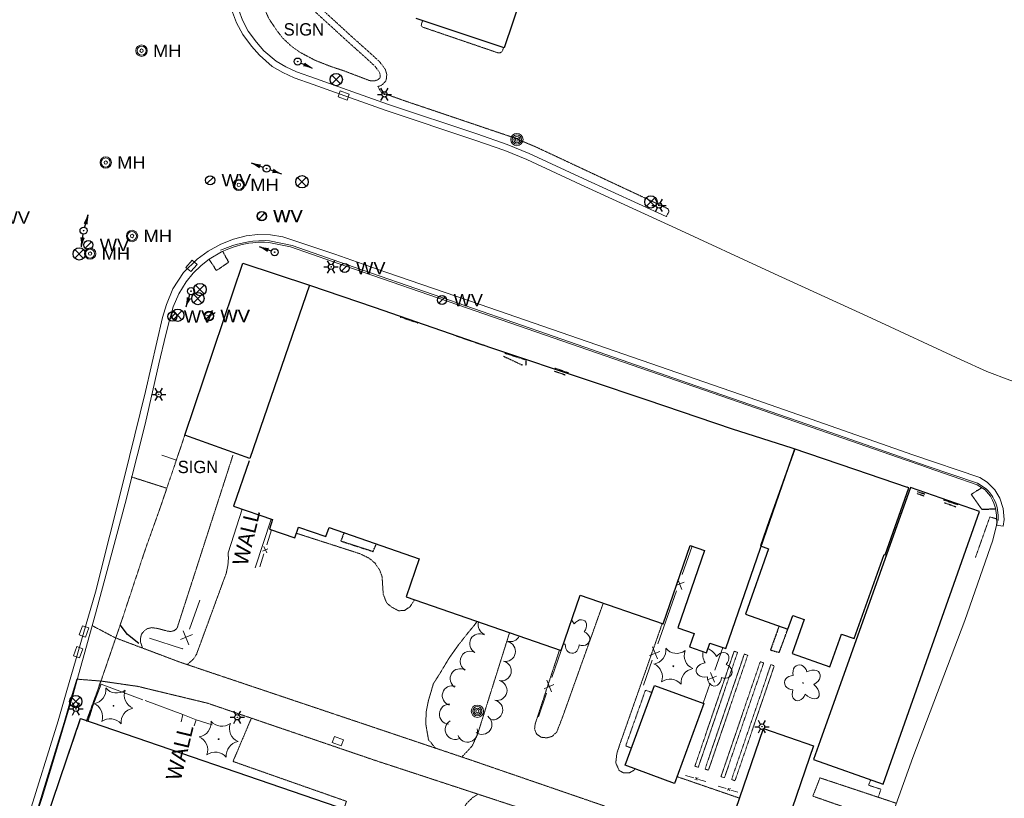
# Model space of a CAD drawing. Extents: x 386588 to 390135, y 96998 to 113606.
# Tile 21 of 92: x 387758 to 388141, y 98846 to 99149. Entities that reach past the tile are written whole.
import ezdxf
from ezdxf.enums import TextEntityAlignment as Align

# ---------------------------------------------------------------- set-up
doc = ezdxf.new("R2010")
doc.units = 0
doc.header["$MEASUREMENT"] = 0
for name, pattern in [('Wisdot1', [0.0625, 0.03125, -0.03125]), ('Wisdot3', [0.1875, 0.125, -0.0625]), ('Wisdot5', [0.1, 0.05, -0.05])]:
    doc.linetypes.add(name, pattern=pattern)
for name, color, linetype, lineweight in [('E_BLD', 241, 'Continuous', 25), ('E_BLD_HvyDash', 241, 'Wisdot3', 25), ('E_BLD_Steps', 30, 'Wisdot1', 25), ('E_DRN', 40, 'Continuous', 15), ('E_DWY', 2, 'Wisdot3', 15), ('E_LAND_Vegetation', 3, 'Continuous', 15), ('E_LTG', 21, 'Continuous', 25), ('E_MISCPROP', 30, 'Continuous', 15), ('E_MISCPROP_HvyDash', 241, 'Wisdot3', 25), ('E_MISCPROP_Planter', 3, 'Continuous', 15), ('E_MISCPROP_Railing', 30, 'Continuous', 15), ('E_PATH_Sidewalk', 2, 'Wisdot5', 15), ('E_RDWY_AsphConc', 200, 'Continuous', 25), ('E_RDWY_C_and_G', 21, 'Continuous', 25), ('E_SGN', 21, 'Continuous', 15), ('E_SIG', 5, 'Continuous', 30), ('E_UTL_MH', 30, 'Continuous', 15), ('E_UTL_W', 5, 'Continuous', 25), ('E_WAL', 40, 'Continuous', 25)]:
    doc.layers.add(name, color=color, linetype=linetype, lineweight=lineweight)
doc.layers.add('P2S1_Complete', color=7, linetype='Continuous', lineweight=15, transparency=0.9)
doc.styles.add('Style-dot_font5', font='dot_font5.shx')

# ---------------------------------------------------------------- blocks, each defined once
blk = doc.blocks.new('CULV')
at = {"layer": 'E_DRN'}
blk.add_arc((0, 6.15), 6.15, 216.8699, 323.1301, dxfattribs=at)
blk = doc.blocks.new('INLET')
at = {"layer": 'E_DRN', "flags": 128}
blk.add_lwpolyline([(-7.5, 10), (7.5, 10), (7.5, 0), (-7.5, 0)], close=True, dxfattribs=at)
blk = doc.blocks.new('LPOL')
at = {"layer": 'E_LTG'}
for p, q in [((-4, 0), (-1.5, 0)), ((-0.75, 1.3), (-2, 3.46)), ((0.75, 1.3), (2, 3.46)), ((1.5, 0), (4, 0)), ((-2, -3.46), (-0.75, -1.3)), ((2, -3.46), (0.75, -1.3))]:
    blk.add_line(p, q, dxfattribs=at)
for radius in [1.5, 1.5, 1.5, 0.125]:
    blk.add_circle((0, 0), radius, dxfattribs=at)
blk = doc.blocks.new('MH')
at = {"layer": 'E_UTL_MH'}
for radius in [5, 4, 1.5]:
    blk.add_circle((0, 0), radius, dxfattribs=at)
at = {"layer": 'E_UTL_MH', "style": 'Style-dot_font5', "width": 1.111111}
blk.add_text('MH', height=10.8, dxfattribs=at).set_placement((10, 0), align=Align.MIDDLE_LEFT)
blk = doc.blocks.new('PBX')
at = {"layer": 'E_SIG'}
for p, q in [((4.9, 5.1), (-5.1, -5.1)), ((-5.1, 5), (5, -5.2))]:
    blk.add_line(p, q, dxfattribs=at)
blk.add_circle((0, 0), 7.21, dxfattribs=at)
blk = doc.blocks.new('CTRE')
at = {"layer": 'E_LAND_Vegetation'}
blk.add_circle((0, 0), 0.223, dxfattribs=at)
for centre, start, end in [((-11.97, 8.96), 280.2067, 5.9716), ((1.81, 14.92), 220.2113, 305.9762), ((13.83, 5.89), 160.2113, 245.9762), ((-13.83, -5.9), 340.2113, 65.9762), ((-1.81, -14.93), 40.2113, 125.9762)]:
    blk.add_arc(centre, 7.87, start, end, dxfattribs=at)
at = {"layer": 'E_LAND_Vegetation', "extrusion": (0, 0, -1)}
blk.add_arc((-12.03, -9.04), 7.87, 354.0728, 79.7489, dxfattribs=at)
blk = doc.blocks.new('POLE')
at = {"layer": 'E_MISCPROP'}
for radius in [4.46, 3.35, 2.23, 1.12]:
    blk.add_circle((0, 0), radius, dxfattribs=at)
blk = doc.blocks.new('SIGN')
at = {"layer": 'E_SGN', "lineweight": 13, "style": 'Style-dot_font5'}
blk.add_text('SIGN', height=12, dxfattribs=at).set_placement((0, 0), align=Align.MIDDLE_CENTER)
blk = doc.blocks.new('DTRE')
at = {"layer": 'E_LAND_Vegetation'}
blk.add_circle((-0.18, 0), 0.183, dxfattribs=at)
for centre, major_axis, ratio in [((-1.87, 5.32), (1.36, -4.98), 0.782863), ((4.06, 2.74), (-5.27, -2.93), 0.691916), ((-5.87, 0.15), (4.93, -0.12), 0.832022), ((-2.49, -5.24), (1.8, 4.86), 0.716896), ((3.54, -3.71), (-5.01, 4.58), 0.560249)]:
    blk.add_ellipse(centre, major_axis=major_axis, ratio=ratio, start_param=1.570796, end_param=4.712389, dxfattribs=at)
blk = doc.blocks.new('WV')
at = {"layer": 'E_UTL_W'}
blk.add_line((-2.83, -2.83), (2.83, 2.83), dxfattribs=at)
blk.add_circle((0, 0), 4, dxfattribs=at)
at = {"layer": 'E_UTL_W', "style": 'Style-dot_font5', "width": 1.111111}
blk.add_text('WV', height=10.8, dxfattribs=at).set_placement((10, 0), align=Align.MIDDLE_LEFT)

msp = doc.modelspace()

# ---------------------------------------------------------------- linework, layer by layer
at = {"layer": 'E_BLD'}
for p, q in [((387958.31, 99172.67), (387946.84, 99138.22)), ((387946.84, 99138.22), (387912.59, 99149.63)), ((387946.84, 99138.22), (387946.84, 99138.22)), ((387822.56, 98987.59), (387845.09, 99054.49)), ((387845.09, 99054.49), (387871.12, 99045.98)), ((387871.12, 99045.98), (387847.9, 98978.54)), ((387871.12, 99045.98), (387896.22, 99037.39)), ((387896.22, 99037.39), (387941.92, 99021.61)), ((387941.92, 99021.61), (387979.96, 99008.82)), ((387979.96, 99008.82), (388002.32, 99001.39)), ((388002.32, 99001.39), (388035.58, 98990.1)), ((388035.58, 98990.1), (388058.75, 98982.64)), ((387847.9, 98978.54), (387822.56, 98987.59)), ((388033.05, 98904.59), (388059.95, 98982.24)), ((388059.94, 98982.22), (388049.96, 98954.32)), ((388058.75, 98982.64), (388083.53, 98974.28)), ((387847.57, 98977.59), (387841.51, 98959.98)), ((388083.53, 98974.28), (388103.58, 98967.36)), ((388104.98, 98967.24), (388069.81, 98868.62)), ((388095.04, 98941.08), (388104.26, 98967.12)), ((388104.26, 98967.12), (388103.58, 98967.36)), ((388104.26, 98967.12), (388104.26, 98967.12)), ((388131.76, 98957.83), (388104.98, 98967.24)), ((388104.98, 98967.24), (388104.98, 98967.24)), ((387841.51, 98959.98), (387841.51, 98959.98)), ((387841.51, 98959.98), (387856.72, 98954.72)), ((387856.72, 98954.72), (387855.45, 98951.06)), ((387856.72, 98954.72), (387856.72, 98954.72)), ((388049.96, 98954.32), (388046.51, 98944.56)), ((388049.96, 98954.32), (388049.96, 98954.32)), ((388094.23, 98851.77), (388131.76, 98957.83)), ((387855.45, 98951.06), (387855.45, 98951.06)), ((387855.45, 98951.06), (387865.32, 98947.64)), ((387865.32, 98947.64), (387866.78, 98951.86)), ((387866.78, 98951.86), (387866.78, 98951.86)), ((387866.78, 98951.86), (387877.48, 98948.15)), ((387877.48, 98948.15), (387878.7, 98951.67)), ((387878.7, 98951.67), (387878.7, 98951.67)), ((387878.7, 98951.67), (387913.77, 98939.52)), ((388008.64, 98914.24), (388019.17, 98944.65)), ((388024.79, 98942.71), (388014.39, 98912.66)), ((388019.17, 98944.65), (388019.17, 98944.65)), ((388019.17, 98944.65), (388024.79, 98942.71)), ((388024.79, 98942.71), (388024.79, 98942.71)), ((388049.71, 98943.43), (388040.72, 98918.02)), ((388046.51, 98944.56), (388046.51, 98944.56)), ((388046.51, 98944.56), (388049.71, 98943.43)), ((388049.71, 98943.43), (388049.71, 98943.43)), ((387913.77, 98939.52), (387908.63, 98924.68)), ((387913.77, 98939.52), (387913.77, 98939.52)), ((388083.05, 98908.45), (388094.65, 98941.21)), ((388094.65, 98941.21), (388094.65, 98941.21)), ((388094.65, 98941.21), (388095.04, 98941.08)), ((388095.04, 98941.08), (388095.04, 98941.08)), ((387908.63, 98924.68), (387968.94, 98903.79)), ((387968.94, 98903.79), (387976.42, 98925.39)), ((387976.42, 98925.39), (388008.64, 98914.24)), ((388040.72, 98918.02), (388057.21, 98912.18)), ((388057.21, 98912.18), (388059.08, 98917.47)), ((388063.6, 98915.87), (388058.91, 98902.64)), ((388059.08, 98917.47), (388059.08, 98917.47)), ((388059.08, 98917.47), (388063.6, 98915.87)), ((388063.6, 98915.87), (388063.6, 98915.87)), ((388008.64, 98914.24), (388008.64, 98914.24)), ((388014.39, 98912.66), (388020.71, 98910.47)), ((388057.21, 98912.18), (388057.21, 98912.18)), ((388020.71, 98910.47), (388018.9, 98905.24)), ((388020.71, 98910.47), (388020.71, 98910.47)), ((388073.58, 98897.44), (388078.1, 98910.2)), ((388078.1, 98910.2), (388078.1, 98910.2)), ((388078.1, 98910.2), (388083.05, 98908.45)), ((388018.9, 98905.24), (388018.9, 98905.24)), ((388018.9, 98905.24), (388025.57, 98902.94)), ((388025.57, 98902.94), (388026.88, 98906.73)), ((388026.88, 98906.73), (388026.88, 98906.73)), ((388026.88, 98906.73), (388033.05, 98904.59)), ((387968.94, 98903.79), (387968.94, 98903.79)), ((388058.91, 98902.64), (388073.58, 98897.44)), ((388073.58, 98897.44), (388073.58, 98897.44)), ((387993.89, 98859.18), (388005.3, 98890.27)), ((388005.3, 98890.27), (388024.54, 98883.21)), ((388024.54, 98883.21), (388013.14, 98852.12)), ((388024.54, 98883.21), (388024.54, 98883.21)), ((387735.58, 98741.64), (387782.03, 98877.34)), ((387782.03, 98877.34), (387881.76, 98843.2)), ((388035.07, 98836.67), (388047.76, 98873.44)), ((388047.76, 98873.44), (388047.76, 98873.44)), ((388047.76, 98873.44), (388067.23, 98866.72)), ((388067.23, 98866.72), (388054.54, 98829.95)), ((388067.23, 98866.72), (388067.23, 98866.72)), ((388069.81, 98868.62), (388067.24, 98861.4)), ((388069.81, 98868.62), (388069.81, 98868.62)), ((387993.89, 98859.18), (387993.89, 98859.18)), ((388013.14, 98852.12), (387993.89, 98859.18)), ((388067.24, 98861.4), (388094.23, 98851.77)), ((388013.14, 98852.12), (388013.14, 98852.12)), ((388094.23, 98851.77), (388094.23, 98851.77))]:
    msp.add_line(p, q, dxfattribs=at)
at = {"layer": 'E_BLD_HvyDash', "flags": 128}
for points in [[(387839.68, 99054.87), (387837.3, 99059.13)], [(387831.98, 99056.05), (387834.8, 99051.66)], [(387834.8, 99051.66), (387839.68, 99054.87)], [(388132.68, 98967.13), (388128.57, 98964.57)], [(388128.57, 98964.57), (388132.64, 98958.79)], [(388132.64, 98958.79), (388138.01, 98958.93)]]:
    msp.add_lwpolyline(points, dxfattribs=at)
at = {"layer": 'E_BLD_Steps', "flags": 128}
for points in [[(387906.33, 99033.62), (387913.4, 99031.27)], [(387928.15, 99026.25), (387940.11, 99022.21)], [(387947.07, 99019.52), (387955.33, 99016.95)], [(387946.62, 99018.29), (387953.9, 99014.87)], [(387955.33, 99016.95), (387955.22, 99014.72)], [(387966.29, 99012.48), (387970.61, 99011.06)], [(387966.52, 99013.69), (387971.82, 99011.89)], [(387966.6, 99013.44), (387966.52, 99013.69)], [(387971.82, 99011.89), (387971.55, 99011.77)], [(388110.3, 98963.86), (388107.33, 98964.84)], [(388110.51, 98964.6), (388107.57, 98965.51)], [(388117.75, 98962.49), (388123.49, 98960.48)], [(388122.58, 98959.64), (388117.98, 98961.25)]]:
    msp.add_lwpolyline(points, dxfattribs=at)
at = {"layer": 'E_DWY', "flags": 128}
for points in [[(387894.82, 99136.11), (387887.9, 99142.29), (387874.58, 99154.47), (387862.05, 99165.69), (387856.6, 99170.71), (387854.86, 99171.37), (387852.78, 99171.19), (387851.48, 99170.44)], [(387893.16, 99134.25), (387886.23, 99140.44), (387872.9, 99152.62), (387860.37, 99163.84), (387855.26, 99168.54), (387854.5, 99168.83), (387853.55, 99168.75), (387852.91, 99168.38), (387852.24, 99167.55), (387851.97, 99166.12), (387851.74, 99162.8), (387852.05, 99158.66), (387853.1, 99154.52), (387855.2, 99149.76), (387858.14, 99145.29), (387860.76, 99141.96), (387863.92, 99138.99), (387867.23, 99136.6), (387873.3, 99133.39), (387879.62, 99130.91), (387883.98, 99129.5)], [(387915.1, 99148.79), (387914.62, 99147.49), (387914.58, 99146.92), (387914.94, 99146.38), (387944.44, 99136.31), (387945.23, 99136.29), (387946.02, 99136.79), (387946.59, 99138.3)], [(387883.98, 99129.5), (387894.51, 99125.5), (387896.44, 99125.41), (387897.81, 99125.89), (387898.51, 99126.64), (387898.61, 99127.69), (387898.28, 99128.81), (387897.55, 99129.81), (387896.46, 99131.18), (387893.16, 99134.25)], [(387897.67, 99123.19), (387899.22, 99123.74), (387900.91, 99125.55), (387901.15, 99127.94), (387900.55, 99129.93), (387899.55, 99131.32), (387898.3, 99132.89), (387894.86, 99136.08)], [(387908.68, 99117.46), (387899.06, 99120.85), (387897.67, 99123.19)], [(388009.91, 99072.59), (388010.88, 99074.47), (388010.84, 99074.99), (388010.54, 99075.67), (387959.25, 99099.67), (387950.17, 99103.45), (387908.68, 99117.46)], [(387806.14, 98904.75), (387805.33, 98907.03), (387805.35, 98908.7), (387805.7, 98910.12), (387806.75, 98911.46), (387808.09, 98912.37), (387809.86, 98912.71), (387812.11, 98912.37), (387815.72, 98911.38), (387817.04, 98911.21), (387818.46, 98911.56), (387819.54, 98912.46), (387841.28, 98979.76)], [(387801.68, 98971.39), (387815.56, 98966.94)], [(387911.88, 98923.56), (387911.6, 98922.95), (387910.07, 98920.74), (387907.98, 98919.36), (387905.72, 98919.29), (387903, 98920.72), (387901.08, 98922.34), (387899.77, 98925.68), (387899.52, 98929.45), (387899.32, 98932.57), (387898.34, 98935.21), (387896.57, 98937.79), (387894.34, 98939.69), (387890.65, 98941.49), (387865.94, 98949.44)], [(387839.46, 98941.79), (387839.52, 98939.43), (387839.33, 98937.06), (387838.7, 98933.96), (387827.11, 98902.33), (387825.88, 98900.41), (387823.46, 98898.34)], [(387985.39, 98922.29), (387969.31, 98877.29), (387967.25, 98872.05), (387965.46, 98870.4), (387963.46, 98869.84), (387961.26, 98870.06), (387959.5, 98871.25), (387958.65, 98873.17), (387958.88, 98875.22), (387968.35, 98904)], [(388079.59, 98811.1), (387932.8, 98861.57), (387820.73, 98899.26), (387795.47, 98908.77), (387786.58, 98913.46)], [(387920.06, 98865.85), (387917.36, 98869.17), (387916.3, 98875.37), (387916.51, 98880.12), (387917.27, 98884.03), (387919.3, 98890.94), (387921.88, 98894.98), (387925.23, 98900.59), (387929.24, 98906.24), (387932.81, 98910.77), (387935.51, 98914.01), (387936.23, 98915.12)], [(387997.68, 98857.79), (387997.23, 98857.16), (387995.4, 98856.17), (387993.2, 98856.25), (387991.54, 98857.16), (387990.25, 98860.14), (387990.67, 98863.81), (387991.95, 98867.68), (388008.34, 98914.34)], [(387948.91, 98910.73), (387936.47, 98871.22), (387934.43, 98866.78), (387933.27, 98865.47), (387930.34, 98862.4)], [(387780.54, 98892.68), (387789.93, 98891.93), (387804.21, 98889.87), (387831.38, 98883.33), (387896.68, 98861.05), (387973.61, 98835.8), (388074.89, 98799.39), (388080.97, 98796.72), (388082.54, 98795.95)], [(387840.44, 98699.77), (387843.65, 98708.49), (387862.68, 98762.86), (387877.43, 98806.37), (387872.69, 98807.99), (387885.45, 98845.16), (387841.32, 98860.66), (387848.46, 98877.5)], [(388038.42, 98846.37), (388014.1, 98854.75)], [(388096.76, 98836.81), (388066.93, 98847.15), (388069.7, 98854.28), (388099.48, 98844.37)], [(387936.63, 98847.94), (387934.51, 98846.56), (387932.29, 98844.4), (387929.86, 98840.83), (387927.99, 98837.91), (387925.46, 98830.49), (387908.99, 98790.54), (387893.63, 98754.95), (387869.49, 98695.91), (387854.94, 98701.09), (387852.83, 98695.44)]]:
    msp.add_lwpolyline(points, dxfattribs=at)
at = {"layer": 'E_LAND_Vegetation'}
for centre, start, end in [((387940.56, 98913.75), 162.691, 248.5572), ((387937.28, 98906.49), 61.721, 241.721), ((387949.24, 98911.15), 252.8877, 333.4578), ((387947.35, 98903.46), 257.7756, 77.7756), ((387933.55, 98899.65), 60.8478, 240.8478), ((387929.67, 98892.85), 58.8188, 238.8188), ((387945.71, 98895.88), 257.7756, 77.7756), ((387926.62, 98886.24), 72.4706, 252.4706), ((387944.05, 98888.3), 257.6385, 77.6385), ((387925.47, 98879.06), 86.2519, 266.2519), ((387942.39, 98880.71), 257.6385, 77.6385), ((387938.19, 98875.06), 234.3389, 54.3389), ((387927.76, 98873.09), 120.7702, 300.7702), ((387932.59, 98872.04), 198.8909, 18.8909)]:
    msp.add_arc(centre, 3.88, start, end, dxfattribs=at)
for centre, major_axis, ratio, start_param, end_param in [((387975.99, 98912.69), (-2.19, -2.67), 0.716896, 1.570796, 4.712389), ((387971.85, 98913.02), (2.17, -3.97), 0.560249, 1.570796, 1.967741), ((387976.95, 98908.55), (-3.08, 1.14), 0.832022, 1.570796, 4.712389), ((387970.13, 98909.07), (3.96, 0.71), 0.691916, 4.504172, 4.712389), ((387973.31, 98906.16), (0.22, 3.44), 0.782863, 1.570796, 4.712389), ((388027.2, 98900.3), (2.17, -3.97), 0.560249, 1.570796, 2.73394), ((388027.2, 98900.3), (2.17, -3.97), 0.560249, 3.578943, 4.712389), ((388031.33, 98899.96), (-2.19, -2.67), 0.716896, 1.570796, 4.712389), ((388025.48, 98896.34), (3.96, 0.71), 0.691916, 1.570796, 4.712389), ((388032.3, 98895.83), (-3.08, 1.14), 0.832022, 1.570796, 4.712389), ((388028.66, 98893.43), (0.22, 3.44), 0.782863, 1.570796, 4.712389)]:
    msp.add_ellipse(centre, major_axis=major_axis, ratio=ratio, start_param=start_param, end_param=end_param, dxfattribs=at)
at = {"layer": 'E_MISCPROP_HvyDash', "flags": 128}
for points in [[(387884.51, 98949.66), (387883.25, 98946.42), (387895.83, 98942.35), (387897.09, 98945.3)], [(388053.81, 98913.38), (388050.44, 98904.01), (388053.85, 98903.06), (388057.21, 98912.18)]]:
    msp.add_lwpolyline(points, dxfattribs=at)
at = {"layer": 'E_MISCPROP_Planter'}
msp.add_lwpolyline([(387784.43, 98876.26), (387789.96, 98890.77), (387806.28, 98884.6)], dxfattribs=at)
at = {"layer": 'E_MISCPROP_Railing'}
for p, q in [((387852.8, 98942.41), (387854.9, 98943.35)), ((387854.45, 98941.8), (387853.37, 98944.25)), ((388015.94, 98927.57), (388014.5, 98931.17)), ((388013.83, 98929.23), (388016.88, 98930.46)), ((387825.53, 98910), (387820.82, 98908.1)), ((387821.93, 98911.48), (387824.11, 98905.98)), ((388006.45, 98900.58), (388004.58, 98905.28)), ((388003.37, 98901.85), (388007.39, 98903.48)), ((388026.21, 98892.5), (388029.44, 98893.81)), ((388028.68, 98891.48), (388027.17, 98895.26)), ((387962.37, 98888.96), (387966.17, 98890.55)), ((387965.3, 98887.79), (387963.48, 98892.23)), ((388021.95, 98853.4), (388021.43, 98854.52)), ((388022.27, 98854.29), (388020.95, 98853.7)), ((388034.84, 98850.09), (388033.54, 98849.52)), ((388034.52, 98849.22), (388034.02, 98850.33))]:
    msp.add_line(p, q, dxfattribs=at)
at = {"layer": 'E_MISCPROP_Railing', "flags": 128}
for points in [[(387839.46, 98941.79), (387844.86, 98958.82)], [(387849.98, 98935.95), (387856.16, 98954.91)], [(387854.43, 98944.9), (387856.26, 98950.78)], [(388016.1, 98933.41), (388019.95, 98944.38)], [(387851.75, 98936.31), (387853.36, 98941.48)], [(388010.47, 98917.39), (388013.86, 98927.04)], [(387828.35, 98923.37), (387824.36, 98912.1)], [(388006.61, 98906.42), (388010.47, 98917.39)], [(387821.73, 98904.65), (387821.68, 98904.53), (387808.85, 98908.57)], [(388028.81, 98896.18), (388031.9, 98904.99)], [(387965.4, 98893.34), (387968.94, 98903.79)], [(388000.98, 98890.4), (388004.37, 98900.05)], [(388024.29, 98883.3), (388027.01, 98891.05)], [(387960.22, 98878.06), (387963.34, 98887.26)], [(387821.13, 98876.1), (387821.83, 98878.95), (387807.13, 98884.36)], [(387827.01, 98876.81), (387821.83, 98878.95)], [(387826.14, 98874.47), (387827.01, 98876.81), (387833.2, 98874.93)], [(388020.6, 98854.26), (388017.44, 98855.23)], [(388025.23, 98852.85), (388022.45, 98853.7)], [(388033.2, 98850.08), (388030.09, 98851.05)], [(388037.75, 98848.66), (388035.01, 98849.52)]]:
    msp.add_lwpolyline(points, dxfattribs=at)
at = {"layer": 'E_PATH_Sidewalk', "flags": 128}
for points in [[(387735.58, 98741.64), (387782.03, 98877.34), (387784.32, 98876.56), (387789.77, 98891.42), (387797.44, 98913.76), (387807.31, 98943.49), (387812.93, 98959.19), (387822.56, 98987.59)], [(388138.45, 98955), (388135.81, 98955.82), (388130.18, 98939.99)], [(387789.79, 98891.94), (387784.94, 98876.35)], [(388004.28, 98887.51), (388001.79, 98888.37), (387994.11, 98866.69), (387996.35, 98865.88)], [(388092.36, 98846.74), (388093.43, 98849.85), (388088.61, 98851.4), (388089.44, 98853.48)]]:
    msp.add_lwpolyline(points, dxfattribs=at)
for points in [[(388021.02, 98858.83), (388036.31, 98903.56), (388037.64, 98903.11), (388022.35, 98858.38)], [(388024.97, 98857.69), (388040.26, 98902.42), (388041.59, 98901.96), (388026.3, 98857.23)], [(388031.18, 98854.73), (388046.47, 98899.46), (388047.8, 98899.01), (388032.51, 98854.28)], [(388035.31, 98853.6), (388050.6, 98898.33), (388051.93, 98897.88), (388036.64, 98853.15)]]:
    msp.add_lwpolyline(points, close=True, dxfattribs=at)
at = {"layer": 'E_RDWY_AsphConc', "flags": 128}
msp.add_lwpolyline([(387804.72, 98906.56), (387800.22, 98910), (387797.44, 98913.76)], dxfattribs=at)
at = {"layer": 'E_RDWY_C_and_G', "flags": 128}
msp.add_lwpolyline([(388138.45, 98954.86), (388138.58, 98953.82), (388138.58, 98953.82), (388138.45, 98952.56)], dxfattribs=at)
at = {"layer": 'E_SGN'}
msp.add_line((387813.62, 98979.77), (387819.36, 98977.81), dxfattribs=at)
at = {"layer": 'E_SIG'}
for p, q in [((387872.28, 99130.22), (387867.75, 99132.34)), ((387848.37, 99093.53), (387853.06, 99091.79)), ((387860.36, 99089.06), (387855.67, 99090.81)), ((387784.89, 99073.32), (387783.54, 99068.5)), ((387782.33, 99060.81), (387782.98, 99065.77)), ((387851.48, 99060.92), (387856.2, 99059.24)), ((387823.07, 99037.49), (387824.56, 99042.27))]:
    msp.add_line(p, q, dxfattribs=at)
at = {"layer": 'E_SIG', "flags": 128}
for points in [[(387868.73, 99131.25), (387869.79, 99131.38), (387869.21, 99132.28)], [(387851.99, 99092.79), (387850.94, 99092.58), (387851.59, 99091.72)], [(387856.73, 99089.81), (387857.79, 99090.02), (387857.13, 99090.88)], [(387784.45, 99069.64), (387784.15, 99070.68), (387783.35, 99069.95)], [(387782.24, 99064.51), (387782.68, 99063.53), (387783.37, 99064.36)], [(387855.12, 99060.23), (387854.07, 99060), (387854.74, 99059.15)], [(387823.62, 99041.15), (387823.89, 99040.11), (387824.71, 99040.81)]]:
    msp.add_lwpolyline(points, dxfattribs=at)
at = {"layer": 'E_SIG'}
for centre, radius in [((387866.48, 99132.93), 1.37), ((387866.48, 99132.93), 0.105), ((387854.36, 99091.3), 1.37), ((387854.36, 99091.3), 0.105), ((387783.16, 99067.16), 1.37), ((387783.16, 99067.16), 0.105), ((387857.51, 99058.77), 1.37), ((387857.51, 99058.77), 0.105), ((387824.98, 99043.6), 1.37), ((387824.98, 99043.6), 0.105)]:
    msp.add_circle(centre, radius, dxfattribs=at)
for centre, start, end in [((387867.21, 99119.36), 64.9801, 82.7424), ((387852.55, 99104.77), 249.564, 267.3264), ((387856.17, 99077.83), 69.564, 87.3264), ((387796.43, 99070.07), 164.2847, 182.047), ((387770.45, 99062.36), 352.5852, 10.3475), ((387855.52, 99072.21), 250.3469, 268.1092), ((387811.63, 99041.07), 342.6415, 0.4038)]:
    msp.add_arc(centre, 11.99, start, end, dxfattribs=at)
at = {"layer": 'E_SIG', "extrusion": (0, 0, -1)}
for centre, start, end in [((-387877.35, 99141.08), 295.0199, 312.7822), ((-387844.18, 99082.3), 110.436, 128.1983), ((-387864.54, 99100.3), 290.436, 308.1983), ((-387773.35, 99076.56), 195.7153, 213.4776), ((-387794.22, 99059.26), 7.4148, 25.1771), ((-387847.45, 99049.63), 109.6531, 127.4155), ((-387834.51, 99033.91), 17.3585, 35.1208)]:
    msp.add_arc(centre, 11.99, start, end, dxfattribs=at)
at = {"layer": 'P2S1_Complete', "flags": 128}
for points in [[(387876.56, 99606), (387874.16, 99565.33), (387872.86, 99542.19), (387870.84, 99506.81), (387866.97, 99442.96), (387865.79, 99422.07), (387861.7, 99359.8), (387856.52, 99300.18), (387849.73, 99240.99), (387842.06, 99182.5), (387841.4, 99178.37), (387840.01, 99169.35), (387839.33, 99164.3), (387839.52, 99159.19), (387841.17, 99152.18), (387842.66, 99147.95), (387845.16, 99143.4), (387848.47, 99138.9), (387851.61, 99135.35), (387856.61, 99131.07), (387860.68, 99128.68), (387865.08, 99126.66), (387872.51, 99123.99)], [(387844.87, 99184.71), (387844.53, 99182.15), (387843.87, 99177.98), (387842.48, 99169), (387841.84, 99164.18), (387842.01, 99159.52), (387843.57, 99152.88), (387844.95, 99148.97), (387847.27, 99144.75), (387850.42, 99140.47), (387853.37, 99137.14), (387858.07, 99133.12), (387861.84, 99130.9), (387866.02, 99128.98), (387873.35, 99126.34)], [(388177.25, 98997.1), (388143.6, 99008.98), (388134.58, 99012.33), (388124.35, 99017.01), (388089.72, 99033.08), (388050.32, 99051.11), (388013.93, 99067.99), (387976.52, 99085.15), (387955.6, 99094.87), (387947.09, 99098.29), (387935.44, 99102.4), (387900.97, 99113.85), (387883.04, 99120.21), (387872.51, 99123.99)], [(388009.91, 99072.59), (387977.56, 99087.42), (387956.59, 99097.17), (387947.97, 99100.63), (387936.25, 99104.76), (387901.78, 99116.21), (387883.88, 99122.57), (387873.35, 99126.34)], [(387761.53, 98838.57), (387773.26, 98876.5), (387776.39, 98887.36), (387787.78, 98926.54), (387798.97, 98970.82), (387807.26, 99004.53), (387813.89, 99033.4), (387815.38, 99038.46), (387817.9, 99044.5), (387821.99, 99050.91), (387827.39, 99056.06), (387831.66, 99059.18), (387836.6, 99061.93), (387841.57, 99063.78), (387846.42, 99065.12), (387850.94, 99065.65), (387855.89, 99065.55), (387860.73, 99064.77), (387880.88, 99057.95), (387900.84, 99051.02), (387937.48, 99038.45), (388042.12, 99002.18), (388064.05, 98994.64), (388105.89, 98979.91), (388131.89, 98971.1), (388134.76, 98969.37), (388137.73, 98966.33), (388139.64, 98963.07), (388141.01, 98959.11), (388141.34, 98954.8), (388140.92, 98952.17), (388138.45, 98952.56)], [(388139.08, 98954.39), (388139.01, 98956.42), (388138.63, 98959.44), (388138.38, 98960.3), (388137.94, 98961.49), (388137.41, 98962.64), (388136.98, 98963.42), (388136.52, 98964.16), (388135.8, 98965.14), (388135.01, 98966.07), (388134.41, 98966.69), (388131, 98968.9), (388111.41, 98975.58), (388068.4, 98990.55), (388024.39, 99005.8), (387966.32, 99025.93), (387919.16, 99042.33), (387888.47, 99052.95), (387864.28, 99061.37), (387855.48, 99063.2), (387853.8, 99063.27), (387851.41, 99063.24), (387849.03, 99063.06), (387847.36, 99062.83), (387846.08, 99062.6), (387844.29, 99062.2), (387842.53, 99061.71), (387841.3, 99061.31), (387839.19, 99060.59), (387836.49, 99059.51)], [(387888.14, 99052.33), (387863.64, 99060.87), (387855.25, 99062.58), (387853.63, 99062.66), (387851.34, 99062.65), (387849.05, 99062.47), (387847.44, 99062.26), (387846.18, 99062.03), (387844.4, 99061.63), (387842.66, 99061.14), (387841.44, 99060.73), (387839.28, 99059.99), (387836.88, 99058.88)], [(387759.67, 98824.17), (387767, 98846.6), (387767, 98846.6), (387771.27, 98860.21), (387771.27, 98860.21), (387779.06, 98886.73), (387780.57, 98892.07), (387787.85, 98918.14), (387795.57, 98947.06), (387799.89, 98962.97), (387800.88, 98967.2), (387807.2, 98991.89), (387812.48, 99015.34), (387815.19, 99026.69), (387816.54, 99032.29), (387818.02, 99037.56), (387820.23, 99042.57), (387823.11, 99047.22), (387823.11, 99047.22), (387825.83, 99050.59), (387828.89, 99053.63), (387828.89, 99053.63), (387831.98, 99056.05), (387836.88, 99058.88)], [(387888.14, 99052.33), (387928.8, 99038.32), (387982.78, 99019.59), (388041.59, 98999.23), (388103.27, 98977.82)], [(388103.27, 98977.82), (388109.35, 98975.79), (388111.43, 98974.98)], [(388138.45, 98954.86), (388138.45, 98956.41), (388137.97, 98959.17), (388137.76, 98960.02), (388137.37, 98961.19), (388136.88, 98962.33), (388136.47, 98963.1), (388136.02, 98963.82), (388135.32, 98964.8), (388134.53, 98965.71), (388133.92, 98966.31), (388130.84, 98968.33), (388111.43, 98974.98)], [(388138.45, 98952.56), (388136.96, 98946.78), (388126.09, 98915.55), (388105.86, 98862.15), (388087.72, 98811.6), (388078.21, 98782.86), (388064.88, 98745.83), (388044.35, 98690.88), (388033.8, 98663.51), (388027.56, 98646.4)], [(387840.44, 98699.77), (387827.97, 98704.13), (387793.4, 98715.92), (387778.54, 98704.9), (387777.77, 98704.67), (387776.26, 98705.14), (387750.97, 98714.04), (387737.01, 98718.86), (387735.56, 98719.64), (387733.52, 98721.47), (387731.87, 98723.25), (387730.67, 98724.87), (387729.95, 98726.62), (387729.29, 98729.29), (387729.33, 98732), (387730.1, 98735.59), (387734.85, 98749.99), (387747.96, 98789.19), (387763.91, 98837.81), (387775.65, 98875.79), (387778.79, 98886.66), (387780.54, 98892.68)]]:
    msp.add_lwpolyline(points, dxfattribs=at)

# ---------------------------------------------------------------- block references
at = {"layer": 'E_DRN', "xscale": 0.25, "yscale": 0.25, "zscale": 0.25}
for p, rotation in [((387884.8, 99120.91), 161.0784442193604), ((387826.12, 99052.62), 49.29156252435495), ((387784.51, 98910.82), 69.958328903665), ((387782.25, 98902.74), 70.71021281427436), ((387881.69, 98867.35), 340.3133799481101)]:
    msp.add_blockref('INLET', p, dxfattribs=dict(at, rotation=rotation))
at = {"layer": 'E_DRN', "xscale": 0.5, "yscale": 0.5, "zscale": 0.5}
msp.add_blockref('CULV', (387831.95, 99034.02), dxfattribs=at)
at = {"layer": 'E_LAND_Vegetation'}
for name, p, xscale, yscale, zscale in [('CTRE', (388012.66, 98897.68), 0.7108526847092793, 0.7108526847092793, 0.7108526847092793), ('DTRE', (388063.23, 98891.2), 0.6769248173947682, 0.6769248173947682, 0.6769248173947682), ('CTRE', (387794.78, 98882.27), 0.7108526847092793, 0.7108526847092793, 0.7108526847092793), ('CTRE', (387835.71, 98869.33), 0.7108526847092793, 0.7108526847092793, 0.7108526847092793)]:
    msp.add_blockref(name, p, dxfattribs=dict(at, xscale=xscale, yscale=yscale, zscale=zscale))
at = {"layer": 'E_LTG', "xscale": 0.692840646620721, "yscale": 0.692840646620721, "zscale": 0.692840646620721}
for p in [(387900.25, 99120.15), (388007.05, 99076.94), (387879.49, 99053.07), (387812.43, 99003.45), (387780.19, 98881.12), (387842.96, 98877.86), (388047.14, 98874.19)]:
    msp.add_blockref('LPOL', p, dxfattribs=at)
at = {"layer": 'E_MISCPROP', "xscale": 0.5377037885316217, "yscale": 0.5377037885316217, "zscale": 0.5377037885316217}
for p in [(387951.76, 99102.57), (387936.39, 98880.21)]:
    msp.add_blockref('POLE', p, dxfattribs=at)
at = {"layer": 'E_SGN', "xscale": 0.3999999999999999, "yscale": 0.3999999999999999, "zscale": 0.3999999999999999}
for p in [(387868.87, 99145.45), (387827.66, 98975.23)]:
    msp.add_blockref('SIGN', p, dxfattribs=at)
at = {"layer": 'E_SIG', "xscale": 0.3326853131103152, "yscale": 0.3326853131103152, "zscale": 0.3326853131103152}
for p in [(387881.48, 99125.93), (387868.16, 99086.16), (388003.92, 99078.31), (387781.5, 99058.09), (387828.47, 99044.24), (387827.66, 99040.73), (387819.8, 99034.24), (387780.15, 98883.98)]:
    msp.add_blockref('PBX', p, dxfattribs=at)
at = {"layer": 'E_UTL_MH', "xscale": 0.4444444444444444, "yscale": 0.4444444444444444, "zscale": 0.4444444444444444}
for p in [(387805.74, 99137.16), (387791.79, 99093.64), (387843.59, 99084.96), (387802.04, 99065.07), (387785.7, 99058.22)]:
    msp.add_blockref('MH', p, dxfattribs=at)
at = {"layer": 'E_UTL_W', "xscale": 0.4444444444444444, "yscale": 0.4444444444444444, "zscale": 0.4444444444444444}
for p in [(387832.42, 99086.74), (387746.38, 99072.22), (387852.47, 99072.79), (387852.58, 99072.83), (387785.02, 99061.58), (387884.76, 99052.61), (387922.66, 99040.14), (387817.72, 99033.74), (387831.95, 99034.02), (387831.99, 99033.84)]:
    msp.add_blockref('WV', p, dxfattribs=at)

# ---------------------------------------------------------------- texts
at = {"layer": 'E_WAL', "style": 'Style-dot_font5', "oblique": 360}
for p in [(387846.48, 98947.74), (387820.56, 98864.15)]:
    msp.add_text('WALL', height=6, rotation=76.5342, dxfattribs=at).set_placement(p, align=Align.MIDDLE_CENTER)

doc.saveas('drawing.dxf')
